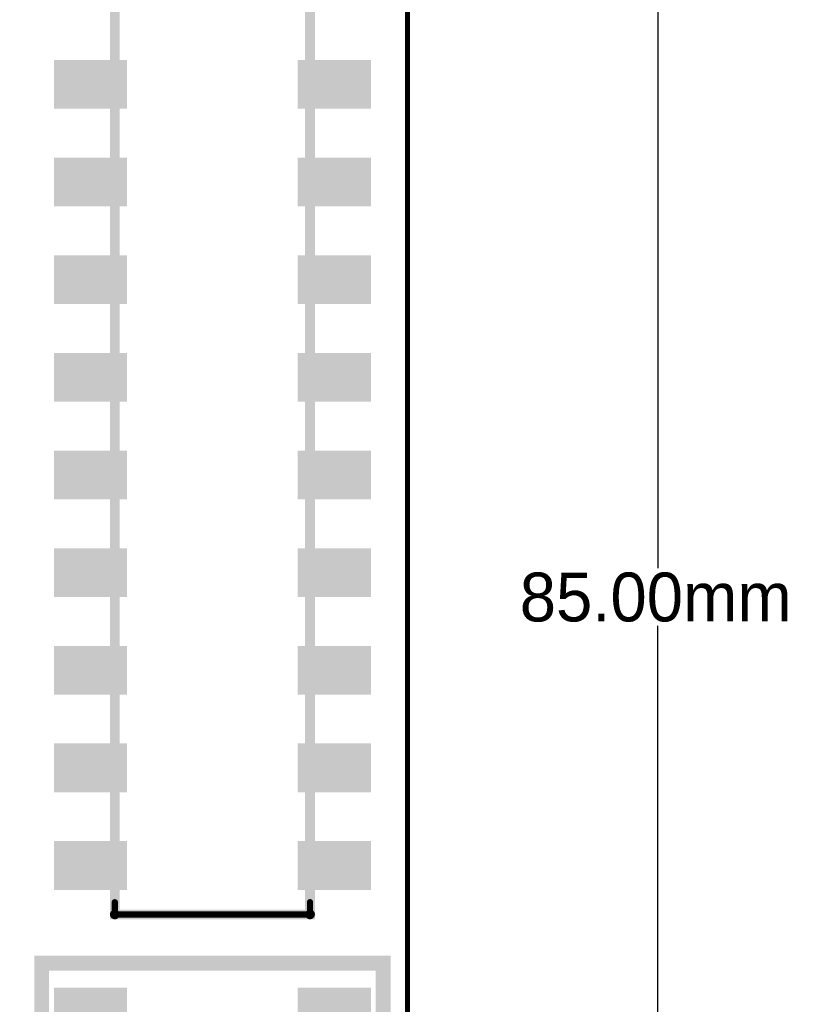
# Model space of a CAD drawing. Extents: x -1.9 to 62.2, y -5.8 to 85.1.
# Tile 8 of 13: x 46 to 62.2, y 34.2 to 54.3. Entities that reach past the tile are written whole.
import ezdxf

# ---------------------------------------------------------------- set-up
doc = ezdxf.new("R2010")
doc.units = 0
doc.layers.get('0').update_dxf_attribs({"linetype": 'CONTINUOUS'})
doc.layers.get('DEFPOINTS').update_dxf_attribs({"linetype": 'CONTINUOUS'})
for name, color, linetype in [('BOARD_OUTLINE_00', 254, 'CONTINUOUS'), ('DRIL_NPLTE_THRU_01', 3, 'CONTINUOUS'), ('PADS_INNER', 96, 'CONTINUOUS'), ('PADS_TOP', 96, 'CONTINUOUS'), ('PART_TOP_2DLINE_00', 1, 'CONTINUOUS'), ('PART_TOP_2DLINE_01', 1, 'CONTINUOUS'), ('PART_TOP_2DLINE_26', 255, 'CONTINUOUS')]:
    doc.layers.add(name, color=color, linetype=linetype)
doc.dimstyles.get("Standard").update_dxf_attribs({"dimtxt": 1, "dimasz": 1, "dimexe": 0.18, "dimexo": 0.0625, "dimgap": 0.09, "dimtad": 0, "dimtih": 1, "dimtoh": 1, "dimzin": 0, "dimcen": 0.09, "dimclrd": 2, "dimclre": 2, "dimclrt": 2, "dimazin": 3, "dimtfac": 1, "dimtofl": 0, "dimtmove": 0, "dimatfit": 3})

# ---------------------------------------------------------------- blocks, each defined once
blk = doc.blocks.new('BOARD_8')
at = {"layer": 'BOARD_OUTLINE_00', "const_width": 0.1016}
blk.add_lwpolyline([(4.3328, -4.8786), (58.3328, -4.8786), (58.3328, -89.8786), (4.3328, -89.8786), (4.3328, -50.3786), (9.7078, -50.3786), (9.7078, -42.5786), (4.3328, -42.5786)], close=True, dxfattribs=at)
blk = doc.blocks.new('SMOOTH_0$3048')
at = {"const_width": 0.1524}
blk.add_lwpolyline([(-0.0762, 0, 1), (0.0762, 0, 1)], format="xyb", close=True, dxfattribs=at)
blk = doc.blocks.new('PART_BODY_TOP_94')
at = {"layer": 'PART_TOP_2DLINE_00', "const_width": 0.305}
blk.add_lwpolyline([(-8, 3.5), (8, 3.5), (8, -3.5), (-8, -3.5)], close=True, dxfattribs=at)
at = {"layer": 'PART_TOP_2DLINE_00'}
for p in [(-8, 3.5), (8, 3.5), (-8, -3.5), (8, -3.5)]:
    blk.add_blockref('SMOOTH_0$3048', p, dxfattribs=at)
blk = doc.blocks.new('DRIL_HOLE_0')
blk.add_lwpolyline([(0, 0, 1), (0, 0, 1)], format="xyb", close=True)
blk = doc.blocks.new('PAD_0')
blk.add_lwpolyline([(0, 0, 1), (0, 0, 1)], format="xyb", close=True)
blk = doc.blocks.new('PAD_19')
at = {"const_width": 1}
blk.add_lwpolyline([(-0.75, 0), (0.75, 0)], dxfattribs=at)
blk = doc.blocks.new('STK_TOP_451')
at = {"layer": 'DRIL_NPLTE_THRU_01'}
blk.add_blockref('DRIL_HOLE_0', (0, 0), dxfattribs=at)
at = {"layer": 'PADS_INNER'}
blk.add_blockref('PAD_0', (0, 0), dxfattribs=at)
at = {"layer": 'PADS_TOP', "rotation": 90}
blk.add_blockref('PAD_19', (0, 0), dxfattribs=at)
blk = doc.blocks.new('SYM_TOP_47')
for name, p in [('PART_BODY_TOP_94', (0, 0)), ('STK_TOP_451', (-7, 2.5)), ('STK_TOP_451', (-5, 2.5)), ('STK_TOP_451', (-3, 2.5)), ('STK_TOP_451', (-1, 2.5)), ('STK_TOP_451', (1, 2.5)), ('STK_TOP_451', (3, 2.5)), ('STK_TOP_451', (5, 2.5)), ('STK_TOP_451', (7, 2.5)), ('STK_TOP_451', (-7, -2.5)), ('STK_TOP_451', (-5, -2.5)), ('STK_TOP_451', (-3, -2.5)), ('STK_TOP_451', (-1, -2.5)), ('STK_TOP_451', (1, -2.5)), ('STK_TOP_451', (3, -2.5)), ('STK_TOP_451', (5, -2.5)), ('STK_TOP_451', (7, -2.5))]:
    blk.add_blockref(name, p)
blk = doc.blocks.new('PART_TOP_380')
blk.add_blockref('SYM_TOP_47', (0, 0))
blk = doc.blocks.new('SMOOTH_0$2')
at = {"const_width": 0.1}
blk.add_lwpolyline([(-0.05, 0, 1), (0.05, 0, 1)], format="xyb", close=True, dxfattribs=at)
blk = doc.blocks.new('SMOOTH_0$127')
at = {"const_width": 0.0635}
blk.add_lwpolyline([(-0.03175, 0, 1), (0.03175, 0, 1)], format="xyb", close=True, dxfattribs=at)
blk = doc.blocks.new('PART_BODY_TOP_98')
at = {"layer": 'PART_TOP_2DLINE_01', "const_width": 0.127}
blk.add_lwpolyline([(19.75, 2), (20, 2), (20, -2), (19.75, -2)], dxfattribs=at)
at = {"layer": 'PART_TOP_2DLINE_26', "const_width": 0.2}
blk.add_lwpolyline([(-20, -2), (-20, 2), (20, 2), (20, -2)], close=True, dxfattribs=at)
at = {"layer": 'PART_TOP_2DLINE_01'}
for p in [(19.75, 2), (20, 2), (19.75, -2), (20, -2)]:
    blk.add_blockref('SMOOTH_0$127', p, dxfattribs=at)
at = {"layer": 'PART_TOP_2DLINE_26'}
for p in [(20, 2), (20, -2)]:
    blk.add_blockref('SMOOTH_0$2', p, dxfattribs=at)
blk = doc.blocks.new('STK_TOP_210')
at = {"layer": 'DRIL_NPLTE_THRU_01'}
blk.add_blockref('DRIL_HOLE_0', (0, 0), dxfattribs=at)
at = {"layer": 'PADS_INNER'}
blk.add_blockref('PAD_0', (0, 0), dxfattribs=at)
at = {"layer": 'PADS_TOP', "rotation": 90}
blk.add_blockref('PAD_19', (0, 0), dxfattribs=at)
blk = doc.blocks.new('SYM_TOP_51')
for name, p in [('STK_TOP_210', (3, 2.5)), ('STK_TOP_210', (5, 2.5)), ('STK_TOP_210', (7, 2.5)), ('STK_TOP_210', (9, 2.5)), ('STK_TOP_210', (11, 2.5)), ('STK_TOP_210', (13, 2.5)), ('STK_TOP_210', (15, 2.5)), ('STK_TOP_210', (17, 2.5)), ('STK_TOP_210', (19, 2.5)), ('PART_BODY_TOP_98', (0, 0)), ('STK_TOP_210', (3, -2.5)), ('STK_TOP_210', (5, -2.5)), ('STK_TOP_210', (7, -2.5)), ('STK_TOP_210', (9, -2.5)), ('STK_TOP_210', (11, -2.5)), ('STK_TOP_210', (13, -2.5)), ('STK_TOP_210', (15, -2.5)), ('STK_TOP_210', (17, -2.5)), ('STK_TOP_210', (19, -2.5))]:
    blk.add_blockref(name, p)
blk = doc.blocks.new('PART_TOP_385')
blk.add_blockref('SYM_TOP_51', (0, 0))
blk = doc.blocks.new('*U830')
at = {"color": 2, "linetype": 'CONTINUOUS'}
blk.add_text('85.00mm', height=1, dxfattribs=at).set_placement((56.298, 42))
blk = doc.blocks.new('*D827')
at = {"color": 2, "linetype": 'CONTINUOUS'}
for p, q in [((54.062, 85), (59.311, 85)), ((59.131, 84), (59.131, 43.09)), ((59.131, 1), (59.131, 41.91)), ((54.062, 0), (59.311, 0))]:
    blk.add_line(p, q, dxfattribs=at)
for points in [[(58.965, 84), (59.298, 84), (59.131, 85)], [(58.965, 1), (59.298, 1), (59.131, 0)]]:
    blk.add_solid(points, dxfattribs=at)
at = {"layer": 'DEFPOINTS', "color": 0, "linetype": 'CONTINUOUS'}
for p in [(54, 85), (54, 0), (59.131, 0)]:
    blk.add_point(p, dxfattribs=at)
at = {"linetype": 'CONTINUOUS'}
blk.add_blockref('*U830', (0, 0), dxfattribs=at)

msp = doc.modelspace()

# ---------------------------------------------------------------- block references
msp.add_blockref('BOARD_8', (-4.3328, 89.8786))
at = {"rotation": 270}
for name, p in [('PART_TOP_385', (50, 56)), ('PART_TOP_380', (50, 27))]:
    msp.add_blockref(name, p, dxfattribs=at)

# ---------------------------------------------------------------- dimensions: what is measured, and where the dimension line sits
at = {"linetype": 'CONTINUOUS'}
dim = msp.add_linear_dim(base=(59.131298, 0), p1=(54, 85), p2=(54, 0), angle=90, dimstyle='Standard', override={"dimpost": 'mm'}, dxfattribs=at)
dim.commit()
dim.dimension.update_dxf_attribs({"geometry": '*D827', "text_midpoint": (59.131298, 42.5)})

doc.saveas('drawing.dxf')
